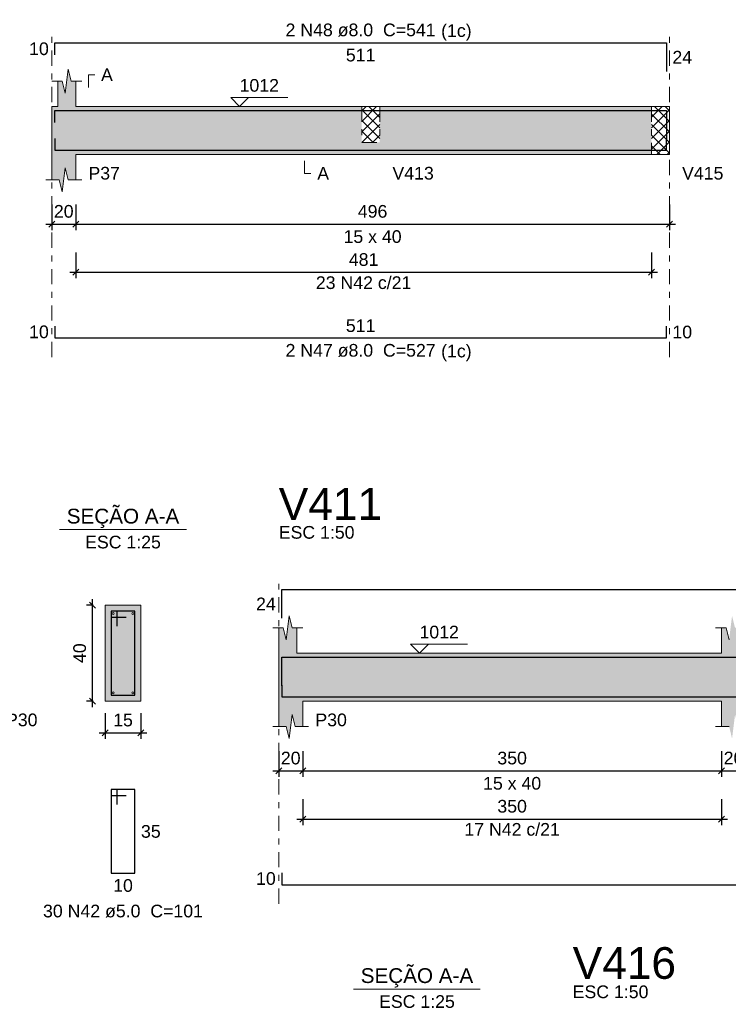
# Model space of a CAD drawing. Header units: millimetres. Extents: x 0 to 84.1, y 0 to 59.4.
# Tile 9 of 16: x 20.3 to 32.1, y 29.4 to 45.9. Entities that reach past the tile are written whole.
import ezdxf

# ---------------------------------------------------------------- set-up
doc = ezdxf.new("R2010")
doc.units = ezdxf.units.MM
doc.header["$MEASUREMENT"] = 0
doc.linetypes.add('DASHDOT', pattern=[2.54, 1.27, -0.635, 0, -0.635])
doc.linetypes.add('NULL', pattern=[0])
doc.layers.get('0').update_dxf_attribs({"lineweight": 18})
for name, color, linetype, lineweight in [('Descrição da armadura', 7, 'Continuous', 0), ('DT-Barras na forma', 2, 'Continuous', 30), ('DT-Barras no corte', 5, 'Continuous', 5), ('DT-Barras rebatidas', 2, 'Continuous', 30), ('DT-Cotas', 9, 'Continuous', 5), ('DT-Forma', 5, 'Continuous', 5), ('DT-Hachura forma vigas', 254, 'Continuous', 5), ('DT-Hachura intersecção vigas', 9, 'Continuous', 5), ('DT-Hachura seção vigas', 254, 'Continuous', 5), ('DT-Pontilhado', 9, 'DASHDOT', 5), ('DT-Textos', 7, 'Continuous', 5), ('DT-Título', 3, 'Continuous', 20), ('Textos armaduras', 7, 'Continuous', 0)]:
    doc.layers.add(name, color=color, linetype=linetype, lineweight=lineweight)
doc.styles.add('Arial', font='txt')
doc.dimstyles.new('UM_25.000000', dxfattribs={"dimtxt": 0.18, "dimasz": 0.1, "dimexe": 0.1, "dimexo": 0.2, "dimgap": 0, "dimtad": 1, "dimtih": 1, "dimtoh": 1, "dimdec": 1, "dimlfac": 25, "dimzin": 0, "dimdsep": 46, "dimtxsty": 'Standard', "dimcen": 0.09, "dimdle": 0.1, "dimadec": 1, "dimazin": 2, "dimtfac": 1, "dimtdec": 4, "dimtofl": 0, "dimtmove": 0, "dimatfit": 3, "dimfxl": 1, "dimtolj": 1, "dimarcsym": 0})
doc.dimstyles.new('UM_50.000000', dxfattribs={"dimtxt": 0.18, "dimasz": 0.1, "dimexe": 0.1, "dimexo": 0.2, "dimgap": 0, "dimtad": 1, "dimtih": 1, "dimtoh": 1, "dimdec": 1, "dimlfac": 50, "dimzin": 0, "dimdsep": 46, "dimtxsty": 'Standard', "dimcen": 0.09, "dimdle": 0.1, "dimadec": 1, "dimazin": 2, "dimtfac": 1, "dimtdec": 4, "dimtofl": 0, "dimtmove": 0, "dimatfit": 3, "dimfxl": 1, "dimtolj": 1, "dimarcsym": 0})

# ---------------------------------------------------------------- blocks, each defined once
blk = doc.blocks.new('_Oblique')
at = {"color": 0, "linetype": 'ByBlock', "lineweight": -2}
blk.add_line((-0.5, -0.5), (0.5, 0.5), dxfattribs=at)
blk = doc.blocks.new('*D37')
at = {"layer": 'Defpoints', "color": 0}
for p in [(20.799, 43), (21.199, 43), (21.199, 42.471)]:
    blk.add_point(p, dxfattribs=at)
at = {"layer": 'DT-Cotas', "color": 0, "lineweight": -2}
for p, q in [((20.799, 42.8), (20.799, 42.371)), ((21.199, 42.8), (21.199, 42.371)), ((20.699, 42.471), (21.299, 42.471))]:
    blk.add_line(p, q, dxfattribs=at)
at = {"layer": 'DT-Cotas', "color": 0, "lineweight": -2, "xscale": 0.1, "yscale": 0.1, "zscale": 0.1, "rotation": 180}
blk.add_blockref('_Oblique', (20.799, 42.471), dxfattribs=at)
at = {"layer": 'DT-Cotas', "color": 0, "lineweight": -2, "xscale": 0.1, "yscale": 0.1, "zscale": 0.1}
blk.add_blockref('_Oblique', (21.199, 42.471), dxfattribs=at)
at = {"layer": 'DT-Cotas', "color": 7, "insert": (20.999, 42.683), "char_height": 0.2118, "attachment_point": 5, "rotation": 0.0057, "style": 'Arial'}
blk.add_mtext('\\A1;20', dxfattribs=at)
blk = doc.blocks.new('*D38')
at = {"layer": 'Defpoints', "color": 0}
for p in [(21.199, 43), (31.12, 43), (31.12, 42.471)]:
    blk.add_point(p, dxfattribs=at)
at = {"layer": 'DT-Cotas', "color": 0, "lineweight": -2}
for p, q in [((21.199, 42.8), (21.199, 42.371)), ((31.12, 42.8), (31.12, 42.371)), ((21.099, 42.471), (31.22, 42.471))]:
    blk.add_line(p, q, dxfattribs=at)
at = {"layer": 'DT-Cotas', "color": 0, "lineweight": -2, "xscale": 0.1, "yscale": 0.1, "zscale": 0.1, "rotation": 180}
blk.add_blockref('_Oblique', (21.199, 42.471), dxfattribs=at)
at = {"layer": 'DT-Cotas', "color": 0, "lineweight": -2, "xscale": 0.1, "yscale": 0.1, "zscale": 0.1}
blk.add_blockref('_Oblique', (31.12, 42.471), dxfattribs=at)
at = {"layer": 'DT-Cotas', "color": 7, "insert": (26.16, 42.683), "char_height": 0.2118, "attachment_point": 5, "rotation": 0.0057, "style": 'Arial'}
blk.add_mtext('\\A1;496', dxfattribs=at)
blk = doc.blocks.new('*D41')
at = {"layer": 'Defpoints', "color": 0}
for p in [(21.199, 42.196), (30.82, 42.196), (30.82, 41.666)]:
    blk.add_point(p, dxfattribs=at)
at = {"layer": 'DT-Cotas', "color": 0, "lineweight": -2}
for p, q in [((21.199, 41.996), (21.199, 41.566)), ((30.82, 41.996), (30.82, 41.566)), ((21.099, 41.666), (30.92, 41.666))]:
    blk.add_line(p, q, dxfattribs=at)
at = {"layer": 'DT-Cotas', "color": 0, "lineweight": -2, "xscale": 0.1, "yscale": 0.1, "zscale": 0.1, "rotation": 180}
blk.add_blockref('_Oblique', (21.199, 41.666), dxfattribs=at)
at = {"layer": 'DT-Cotas', "color": 0, "lineweight": -2, "xscale": 0.1, "yscale": 0.1, "zscale": 0.1}
blk.add_blockref('_Oblique', (30.82, 41.666), dxfattribs=at)
at = {"layer": 'DT-Cotas', "color": 7, "insert": (26.01, 41.878), "char_height": 0.2118, "attachment_point": 5, "rotation": 0.0057, "style": 'Arial'}
blk.add_mtext('\\A1;481', dxfattribs=at)
blk = doc.blocks.new('*D65')
at = {"layer": 'Defpoints', "color": 0}
for p in [(21.478, 36.105), (21.69, 36.105), (21.69, 34.505)]:
    blk.add_point(p, dxfattribs=at)
at = {"layer": 'DT-Cotas', "color": 0, "lineweight": -2}
for p, q in [((21.478, 34.405), (21.478, 36.205)), ((21.49, 36.105), (21.378, 36.105)), ((21.49, 34.505), (21.378, 34.505))]:
    blk.add_line(p, q, dxfattribs=at)
at = {"layer": 'DT-Cotas', "color": 0, "lineweight": -2, "xscale": 0.1, "yscale": 0.1, "zscale": 0.1}
for p, rotation in [((21.478, 36.105), 90), ((21.478, 34.505), 270)]:
    blk.add_blockref('_Oblique', p, dxfattribs=dict(at, rotation=rotation))
at = {"layer": 'DT-Cotas', "color": 7, "insert": (21.266, 35.305), "char_height": 0.2118, "attachment_point": 5, "rotation": 90, "style": 'Arial'}
blk.add_mtext('\\A1;40', dxfattribs=at)
blk = doc.blocks.new('*D66')
at = {"layer": 'Defpoints', "color": 0}
for p in [(21.69, 34.505), (22.29, 34.505), (22.29, 33.976)]:
    blk.add_point(p, dxfattribs=at)
at = {"layer": 'DT-Cotas', "color": 0, "lineweight": -2}
for p, q in [((21.69, 34.305), (21.69, 33.876)), ((22.29, 34.305), (22.29, 33.876)), ((21.59, 33.976), (22.39, 33.976))]:
    blk.add_line(p, q, dxfattribs=at)
at = {"layer": 'DT-Cotas', "color": 0, "lineweight": -2, "xscale": 0.1, "yscale": 0.1, "zscale": 0.1, "rotation": 180}
blk.add_blockref('_Oblique', (21.69, 33.976), dxfattribs=at)
at = {"layer": 'DT-Cotas', "color": 0, "lineweight": -2, "xscale": 0.1, "yscale": 0.1, "zscale": 0.1}
blk.add_blockref('_Oblique', (22.29, 33.976), dxfattribs=at)
at = {"layer": 'DT-Cotas', "color": 7, "insert": (21.99, 34.187), "char_height": 0.2118, "attachment_point": 5, "rotation": 0.0057, "style": 'Arial'}
blk.add_mtext('\\A1;15', dxfattribs=at)
blk = doc.blocks.new('*D69')
at = {"layer": 'Defpoints', "color": 0}
for p in [(24.592, 33.87), (24.992, 33.87), (24.992, 33.34)]:
    blk.add_point(p, dxfattribs=at)
at = {"layer": 'DT-Cotas', "color": 0, "lineweight": -2}
for p, q in [((24.592, 33.67), (24.592, 33.24)), ((24.992, 33.67), (24.992, 33.24)), ((24.492, 33.34), (25.092, 33.34))]:
    blk.add_line(p, q, dxfattribs=at)
at = {"layer": 'DT-Cotas', "color": 0, "lineweight": -2, "xscale": 0.1, "yscale": 0.1, "zscale": 0.1, "rotation": 180}
blk.add_blockref('_Oblique', (24.592, 33.34), dxfattribs=at)
at = {"layer": 'DT-Cotas', "color": 0, "lineweight": -2, "xscale": 0.1, "yscale": 0.1, "zscale": 0.1}
blk.add_blockref('_Oblique', (24.992, 33.34), dxfattribs=at)
at = {"layer": 'DT-Cotas', "color": 7, "insert": (24.792, 33.552), "char_height": 0.2118, "attachment_point": 5, "rotation": 0.0057, "style": 'Arial'}
blk.add_mtext('\\A1;20', dxfattribs=at)
blk = doc.blocks.new('*D70')
at = {"layer": 'Defpoints', "color": 0}
for p in [(24.992, 33.87), (31.992, 33.87), (31.992, 33.34)]:
    blk.add_point(p, dxfattribs=at)
at = {"layer": 'DT-Cotas', "color": 0, "lineweight": -2}
for p, q in [((24.992, 33.67), (24.992, 33.24)), ((31.992, 33.67), (31.992, 33.24)), ((24.892, 33.34), (32.092, 33.34))]:
    blk.add_line(p, q, dxfattribs=at)
at = {"layer": 'DT-Cotas', "color": 0, "lineweight": -2, "xscale": 0.1, "yscale": 0.1, "zscale": 0.1, "rotation": 180}
blk.add_blockref('_Oblique', (24.992, 33.34), dxfattribs=at)
at = {"layer": 'DT-Cotas', "color": 0, "lineweight": -2, "xscale": 0.1, "yscale": 0.1, "zscale": 0.1}
blk.add_blockref('_Oblique', (31.992, 33.34), dxfattribs=at)
at = {"layer": 'DT-Cotas', "color": 7, "insert": (28.492, 33.552), "char_height": 0.2118, "attachment_point": 5, "rotation": 0.0057, "style": 'Arial'}
blk.add_mtext('\\A1;350', dxfattribs=at)
blk = doc.blocks.new('*D71')
at = {"layer": 'Defpoints', "color": 0}
for p in [(31.992, 33.87), (32.392, 33.87), (32.392, 33.34)]:
    blk.add_point(p, dxfattribs=at)
at = {"layer": 'DT-Cotas', "color": 0, "lineweight": -2}
for p, q in [((31.992, 33.67), (31.992, 33.24)), ((32.392, 33.67), (32.392, 33.24)), ((31.892, 33.34), (32.492, 33.34))]:
    blk.add_line(p, q, dxfattribs=at)
at = {"layer": 'DT-Cotas', "color": 0, "lineweight": -2, "xscale": 0.1, "yscale": 0.1, "zscale": 0.1, "rotation": 180}
blk.add_blockref('_Oblique', (31.992, 33.34), dxfattribs=at)
at = {"layer": 'DT-Cotas', "color": 0, "lineweight": -2, "xscale": 0.1, "yscale": 0.1, "zscale": 0.1}
blk.add_blockref('_Oblique', (32.392, 33.34), dxfattribs=at)
at = {"layer": 'DT-Cotas', "color": 7, "insert": (32.192, 33.552), "char_height": 0.2118, "attachment_point": 5, "rotation": 0.0057, "style": 'Arial'}
blk.add_mtext('\\A1;20', dxfattribs=at)
blk = doc.blocks.new('*D78')
at = {"layer": 'Defpoints', "color": 0}
for p in [(24.992, 33.065), (31.992, 33.065), (31.992, 32.535)]:
    blk.add_point(p, dxfattribs=at)
at = {"layer": 'DT-Cotas', "color": 0, "lineweight": -2}
for p, q in [((24.992, 32.865), (24.992, 32.435)), ((31.992, 32.865), (31.992, 32.435)), ((24.892, 32.535), (32.092, 32.535))]:
    blk.add_line(p, q, dxfattribs=at)
at = {"layer": 'DT-Cotas', "color": 0, "lineweight": -2, "xscale": 0.1, "yscale": 0.1, "zscale": 0.1, "rotation": 180}
blk.add_blockref('_Oblique', (24.992, 32.535), dxfattribs=at)
at = {"layer": 'DT-Cotas', "color": 0, "lineweight": -2, "xscale": 0.1, "yscale": 0.1, "zscale": 0.1}
blk.add_blockref('_Oblique', (31.992, 32.535), dxfattribs=at)
at = {"layer": 'DT-Cotas', "color": 7, "insert": (28.492, 32.747), "char_height": 0.2118, "attachment_point": 5, "rotation": 0.0057, "style": 'Arial'}
blk.add_mtext('\\A1;350', dxfattribs=at)

msp = doc.modelspace()

# ---------------------------------------------------------------- hatches: boundary and pattern name
at = {"layer": 'DT-Hachura forma vigas', "linetype": 'Continuous'}
for points in [[(26.2795, 43.8358), (25.9795, 43.8358), (25.9795, 44.4358), (21.1995, 44.4358), (21.1995, 44.8594), (21.1245, 44.8594), (21.0745, 45.0594), (21.0245, 44.6594), (20.9745, 44.8594), (20.8995, 44.8594), (20.8995, 44.4358), (20.7995, 44.4358), (20.7995, 43.6358), (20.7995, 43.2122), (20.9245, 43.2122), (20.9745, 43.0122), (21.0245, 43.4122), (21.0745, 43.2122), (21.1995, 43.2122), (21.1995, 43.6358), (25.9795, 43.6358), (26.2795, 43.6358), (30.8201, 43.6358), (30.8201, 44.4358), (26.2795, 44.4358), (26.2795, 43.8358)], [(45.4719, 34.0814), (45.4719, 34.505), (45.4719, 35.305), (45.4719, 35.7286), (45.2469, 35.7286), (45.1969, 35.9286), (45.1469, 35.5286), (45.0969, 35.7286), (44.8719, 35.7286), (44.8719, 35.305), (38.8691, 35.305), (38.8691, 35.7286), (38.7941, 35.7286), (38.7441, 35.9286), (38.6941, 35.5286), (38.6441, 35.7286), (38.5691, 35.7286), (38.5691, 35.305), (32.2919, 35.305), (32.2919, 35.7286), (32.2169, 35.7286), (32.1669, 35.9286), (32.1169, 35.5286), (32.0669, 35.7286), (31.9919, 35.7286), (31.9919, 35.305), (24.8919, 35.305), (24.8919, 35.7286), (24.8169, 35.7286), (24.7669, 35.9286), (24.7169, 35.5286), (24.6669, 35.7286), (24.5919, 35.7286), (24.5919, 35.305), (24.5919, 34.505), (24.5919, 34.0814), (24.7169, 34.0814), (24.7669, 33.8814), (24.8169, 34.2814), (24.8669, 34.0814), (24.9919, 34.0814), (24.9919, 34.505), (31.9919, 34.505), (31.9919, 34.0814), (32.1169, 34.0814), (32.1669, 33.8814), (32.2169, 34.2814), (32.2669, 34.0814), (32.3919, 34.0814), (32.3919, 34.505), (38.5691, 34.505), (38.5691, 34.0814), (38.6941, 34.0814), (38.7441, 33.8814), (38.7941, 34.2814), (38.8441, 34.0814), (38.9691, 34.0814), (38.9691, 34.505), (44.8719, 34.505), (44.8719, 34.0814), (45.0969, 34.0814), (45.1469, 33.8814), (45.1969, 34.2814), (45.2469, 34.0814), (45.4719, 34.0814)]]:
    msp.add_hatch(color=254, dxfattribs=at).paths.add_polyline_path(points)
at = {"layer": 'DT-Hachura intersecção vigas', "linetype": 'Continuous'}
h = msp.add_hatch(dxfattribs=at)
h.set_pattern_fill('ANSI37', color=9, style=0)
h.paths.add_polyline_path([(25.9795, 43.8358), (26.2795, 43.8358), (26.2795, 44.4358), (25.9795, 44.4358), (25.9795, 43.8358)])
h = msp.add_hatch(dxfattribs=at)
h.set_pattern_fill('ANSI37', color=9, style=0)
h.paths.add_polyline_path([(30.8201, 43.6358), (31.1201, 43.6358), (31.1201, 44.4358), (30.8201, 44.4358), (30.8201, 43.6358)])
at = {"layer": 'DT-Hachura seção vigas', "linetype": 'Continuous'}
msp.add_hatch(color=254, dxfattribs=at).paths.add_polyline_path([(21.6898, 34.505), (21.6898, 34.505), (22.2898, 34.505), (22.2898, 36.105), (21.6898, 36.105), (21.6898, 34.505)])

# ---------------------------------------------------------------- linework, layer by layer
at = {"layer": 'DT-Barras na forma'}
for p, q in [((21.8898, 36.005), (21.7898, 36.005)), ((21.7898, 36.005), (21.7898, 34.605)), ((22.1898, 36.005), (21.7898, 36.005)), ((21.7898, 36.005), (21.7898, 35.905)), ((21.7898, 35.905), (22.0398, 35.905)), ((21.8898, 35.755), (21.8898, 36.005)), ((22.1898, 34.605), (22.1898, 36.005)), ((21.7898, 34.605), (22.1898, 34.605))]:
    msp.add_line(p, q, dxfattribs=at)
for points in [[(20.8495, 44.1678), (20.8495, 44.3678), (31.0701, 44.3678), (31.0701, 43.89)], [(20.8495, 43.9038), (20.8495, 43.7038), (31.0701, 43.7038), (31.0701, 43.9038)], [(24.6419, 34.7592), (24.6419, 35.237), (45.4219, 35.237)], [(24.6419, 34.773), (24.6419, 34.573), (45.4219, 34.573), (45.4219, 34.773)]]:
    msp.add_lwpolyline(points, dxfattribs=at)
at = {"layer": 'DT-Barras no corte'}
for centre in [(21.8258, 35.969), (22.1538, 35.969), (21.8258, 34.641), (22.1538, 34.641)]:
    msp.add_circle(centre, 0.016, dxfattribs=at)
at = {"layer": 'DT-Barras rebatidas'}
for points in [[(20.8495, 45.2974), (20.8495, 45.4974), (31.0701, 45.4974), (31.0701, 45.0195)], [(20.8495, 40.7691), (20.8495, 40.5691), (31.0701, 40.5691), (31.0701, 40.7691)], [(24.6419, 35.8888), (24.6419, 36.3666), (45.4219, 36.3666)], [(21.8898, 32.7783), (21.8898, 33.0283), (21.7898, 33.0283), (21.7898, 31.6283), (22.1898, 31.6283), (22.1898, 33.0283), (21.7898, 33.0283), (21.7898, 32.9283), (22.0398, 32.9283)], [(24.6419, 31.6384), (24.6419, 31.4384), (45.4219, 31.4384), (45.4219, 31.6384)]]:
    msp.add_lwpolyline(points, dxfattribs=at)
at = {"layer": 'DT-Forma'}
for p, q in [((21.0245, 44.6594), (21.0745, 45.0594)), ((21.0745, 45.0594), (21.1245, 44.8594)), ((20.7995, 44.8594), (20.9745, 44.8594)), ((20.8995, 44.4358), (20.8995, 44.8594)), ((20.9745, 44.8594), (21.0245, 44.6594)), ((21.1245, 44.8594), (21.2995, 44.8594)), ((21.1995, 44.8594), (21.1995, 44.4358)), ((20.7995, 44.4358), (20.8995, 44.4358)), ((21.1995, 44.4358), (25.9795, 44.4358)), ((25.9795, 44.4358), (26.2795, 44.4358)), ((26.2795, 44.4358), (30.8201, 44.4358)), ((30.8201, 44.4358), (31.1201, 44.4358)), ((20.7995, 43.6358), (20.7995, 43.2122)), ((21.1995, 43.2122), (21.1995, 43.6358)), ((21.1995, 43.6358), (25.9795, 43.6358)), ((25.9795, 43.6358), (26.2795, 43.6358)), ((26.2795, 43.6358), (30.8201, 43.6358)), ((30.8201, 43.6358), (31.1201, 43.6358)), ((20.9745, 43.0122), (21.0245, 43.4122)), ((21.0245, 43.4122), (21.0745, 43.2122)), ((20.6995, 43.2122), (20.9245, 43.2122)), ((20.9245, 43.2122), (20.9745, 43.0122)), ((21.0745, 43.2122), (21.2995, 43.2122)), ((22.2898, 36.105), (21.6898, 36.105)), ((21.6898, 36.105), (21.6898, 34.505)), ((22.2898, 34.505), (22.2898, 36.105)), ((24.7169, 35.5286), (24.7669, 35.9286)), ((24.7669, 35.9286), (24.8169, 35.7286)), ((24.4919, 35.7286), (24.6669, 35.7286)), ((24.5919, 35.305), (24.5919, 35.7286)), ((24.6669, 35.7286), (24.7169, 35.5286)), ((24.8169, 35.7286), (24.9919, 35.7286)), ((24.8919, 35.7286), (24.8919, 35.305)), ((31.8919, 35.7286), (32.0669, 35.7286)), ((31.9919, 35.305), (31.9919, 35.7286)), ((32.0669, 35.7286), (32.1169, 35.5286)), ((24.8919, 35.305), (31.9919, 35.305)), ((21.6898, 34.505), (22.2898, 34.505)), ((24.5919, 34.505), (24.5919, 34.0814)), ((24.9919, 34.0814), (24.9919, 34.505)), ((24.9919, 34.505), (31.9919, 34.505)), ((31.9919, 34.505), (31.9919, 34.0814)), ((24.7669, 33.8814), (24.8169, 34.2814)), ((24.8169, 34.2814), (24.8669, 34.0814)), ((24.4919, 34.0814), (24.7169, 34.0814)), ((24.7169, 34.0814), (24.7669, 33.8814)), ((24.8669, 34.0814), (25.0919, 34.0814)), ((31.8919, 34.0814), (32.1169, 34.0814))]:
    msp.add_line(p, q, dxfattribs=at)
at = {"layer": 'DT-Forma', "linetype": 'Continuous'}
for p, q in [((20.7995, 43.6358), (20.7995, 44.4358)), ((31.1201, 44.4358), (31.1201, 43.6358)), ((24.5919, 34.505), (24.5919, 35.305))]:
    msp.add_line(p, q, dxfattribs=at)
at = {"layer": 'DT-Pontilhado', "ltscale": 0.2}
for p, q in [((20.7995, 40.2514), (20.7995, 45.7092)), ((31.1201, 40.2514), (31.1201, 45.7092)), ((25.9795, 44.4358), (25.9795, 43.8358)), ((26.2795, 44.4358), (26.2795, 43.8358)), ((30.8201, 44.4358), (30.8201, 43.6358)), ((25.9795, 43.8358), (26.2795, 43.8358)), ((24.5919, 31.1207), (24.5919, 36.5784))]:
    msp.add_line(p, q, dxfattribs=at)
at = {"layer": 'DT-Textos'}
for p, q in [((20.9308, 37.3699), (23.0488, 37.3699)), ((25.8422, 29.6959), (27.9602, 29.6959))]:
    msp.add_line(p, q, dxfattribs=at)
for points in [[(21.4113, 44.7535), (21.4113, 44.9653), (21.5172, 44.9653)], [(24.0856, 44.584), (23.9374, 44.4358), (23.7891, 44.584), (24.7422, 44.584)], [(25.0235, 43.5299), (25.0235, 43.3181), (25.1294, 43.3181)], [(27.0919, 35.4533), (26.9436, 35.305), (26.7953, 35.4533), (27.7484, 35.4533)]]:
    msp.add_lwpolyline(points, dxfattribs=at)

# ---------------------------------------------------------------- texts
at = {"layer": 'Descrição da armadura', "linetype": 'NULL', "char_height": 0.2118, "attachment_point": 8, "line_spacing_factor": 0.9, "style": 'Arial'}
for s, insert, width in [('2 N48 ø8.0  C=541', (25.9596, 45.6037), 4.916973), ('23 N42 c/21', (26.0098, 41.3843), 3.127695), ('2 N47 ø8.0  C=527', (25.9596, 40.2517), 4.916973), ('17 N42 c/21', (28.4919, 32.2536), 3.127695), ('30 N42 ø5.0  C=101', (21.9894, 30.8869), 5.239541)]:
    msp.add_mtext(s, dxfattribs=dict(at, insert=insert, width=width))
at = {"layer": 'DT-Textos', "linetype": 'NULL', "line_spacing_factor": 0.798, "style": 'Arial'}
for s, insert, char_height, width, attachment_point in [('(1c)', (27.3056, 45.5338), 0.2118, 0.998857, 7), ('A', (21.6226, 44.8597), 0.2118, 0.386855, 7), ('1012', (23.9376, 44.6797), 0.2118, 1.290273, 7), ('P37', (21.4116, 43.2127), 0.2118, 1.031992, 7), ('A', (25.2356, 43.2127), 0.2118, 0.386855, 7), ('V413', (26.4916, 43.2127), 0.2118, 1.354561, 7), ('V415', (31.3316, 43.2127), 0.2118, 1.354561, 7), ('15 x 40', (26.1596, 42.1537), 0.2118, 1.902559, 8), ('(1c)', (27.3056, 40.1818), 0.2118, 0.998857, 7), ('SEÇÃO A-A', (21.9894, 37.394), 0.2471, 3.812061, 8), ('ESC 1:50', (24.592, 37.2139), 0.2118, 2.482559, 7), ('ESC 1:25', (21.9894, 37.0519), 0.2118, 2.482559, 8), ('1012', (26.944, 35.5489), 0.2118, 1.290273, 7), ('P30', (20.0344, 34.0819), 0.2118, 1.031992, 7), ('P30', (25.204, 34.0819), 0.2118, 1.031992, 7), ('15 x 40', (28.492, 33.0229), 0.2118, 1.902559, 8), ('SEÇÃO A-A', (26.9016, 29.72), 0.2471, 3.812061, 8), ('ESC 1:50', (29.5034, 29.5399), 0.2118, 2.482559, 7), ('ESC 1:25', (26.9016, 29.3779), 0.2118, 2.482559, 8)]:
    msp.add_mtext(s, dxfattribs=dict(at, insert=insert, char_height=char_height, width=width, attachment_point=attachment_point))
at = {"layer": 'DT-Título', "linetype": 'NULL', "char_height": 0.5295, "width": 3.456465, "attachment_point": 7, "line_spacing_factor": 0.798, "style": 'Arial'}
for s, insert in [('V411', (24.592, 37.5318)), ('V416', (29.5034, 29.8578))]:
    msp.add_mtext(s, dxfattribs=dict(at, insert=insert))
at = {"layer": 'Textos armaduras', "linetype": 'NULL', "char_height": 0.2118, "line_spacing_factor": 0.9, "style": 'Arial'}
for s, insert, width, attachment_point in [('10', (20.7495, 45.2915), 1.045137, 9), ('511', (25.9598, 45.4001), 1.367705, 2), ('24', (31.1701, 45.3644), 1.045137, 1), ('10', (20.7495, 40.5632), 1.045137, 9), ('511', (25.9598, 40.6664), 1.367705, 8), ('10', (31.1701, 40.775), 1.045137, 1), ('24', (24.5419, 36.0218), 1.045137, 9), ('35', (22.2898, 32.4342), 1.045137, 1), ('10', (24.5419, 31.4325), 1.045137, 9), ('10', (21.9898, 31.531), 1.045137, 2)]:
    msp.add_mtext(s, dxfattribs=dict(at, insert=insert, width=width, attachment_point=attachment_point))

# ---------------------------------------------------------------- dimensions: what is measured, and where the dimension line sits
at = {"layer": 'DT-Cotas'}
for base, p1, p2, dimstyle, override, picture, middle in [((21.1995, 42.4709), (20.7995, 43.0004), (21.1995, 43.0004), 'UM_50.000000', {"dimtxt": 0.2118, "dimasz": 0.1, "dimexe": 0.1, "dimexo": 0.2, "dimtad": 1, "dimtih": 0, "dimtoh": 0, "dimdec": 1, "dimlfac": 50, "dimzin": 8, "dimtxsty": 'Arial', "dimblk": 'Oblique', "dimblk1": 'Oblique', "dimblk2": 'Oblique', "dimsah": 1, "dimdle": 0.1, "dimse1": 0, "dimse2": 0, "dimclrt": 7, "dimadec": 1, "dimazin": 3, "dimtmove": 2, "dimldrblk": 'Oblique'}, '*D37', (20.9995, 42.6827)), ((31.1201, 42.4709), (21.1995, 43.0004), (31.1201, 43.0004), 'UM_50.000000', {"dimtxt": 0.2118, "dimasz": 0.1, "dimexe": 0.1, "dimexo": 0.2, "dimtad": 1, "dimtih": 0, "dimtoh": 0, "dimdec": 1, "dimlfac": 50, "dimzin": 8, "dimtxsty": 'Arial', "dimblk": 'Oblique', "dimblk1": 'Oblique', "dimblk2": 'Oblique', "dimsah": 1, "dimdle": 0.1, "dimse1": 0, "dimse2": 0, "dimclrt": 7, "dimadec": 1, "dimazin": 3, "dimtmove": 2, "dimldrblk": 'Oblique'}, '*D38', (26.1598, 42.6827)), ((30.8201, 41.666), (21.1995, 42.1955), (30.8201, 42.1955), 'UM_50.000000', {"dimtxt": 0.2118, "dimasz": 0.1, "dimexe": 0.1, "dimexo": 0.2, "dimtad": 1, "dimtih": 0, "dimtoh": 0, "dimdec": 1, "dimlfac": 50, "dimzin": 8, "dimtxsty": 'Arial', "dimblk": 'Oblique', "dimblk1": 'Oblique', "dimblk2": 'Oblique', "dimsah": 1, "dimdle": 0.1, "dimse1": 0, "dimse2": 0, "dimclrt": 7, "dimadec": 1, "dimazin": 3, "dimtmove": 2, "dimldrblk": 'Oblique'}, '*D41', (26.0098, 41.8778)), ((22.2898, 33.9755), (21.6898, 34.505), (22.2898, 34.505), 'UM_25.000000', {"dimtxt": 0.2118, "dimasz": 0.1, "dimexe": 0.1, "dimexo": 0.2, "dimtad": 1, "dimtih": 0, "dimtoh": 0, "dimdec": 1, "dimlfac": 25, "dimzin": 8, "dimtxsty": 'Arial', "dimblk": 'Oblique', "dimblk1": 'Oblique', "dimblk2": 'Oblique', "dimsah": 1, "dimdle": 0.1, "dimse1": 0, "dimse2": 0, "dimclrt": 7, "dimadec": 1, "dimazin": 3, "dimtmove": 2, "dimldrblk": 'Oblique'}, '*D66', (21.9898, 34.1873)), ((24.9919, 33.3401), (24.5919, 33.8696), (24.9919, 33.8696), 'UM_50.000000', {"dimtxt": 0.2118, "dimasz": 0.1, "dimexe": 0.1, "dimexo": 0.2, "dimtad": 1, "dimtih": 0, "dimtoh": 0, "dimdec": 1, "dimlfac": 50, "dimzin": 8, "dimtxsty": 'Arial', "dimblk": 'Oblique', "dimblk1": 'Oblique', "dimblk2": 'Oblique', "dimsah": 1, "dimdle": 0.1, "dimse1": 0, "dimse2": 0, "dimclrt": 7, "dimadec": 1, "dimazin": 3, "dimtmove": 2, "dimldrblk": 'Oblique'}, '*D69', (24.7919, 33.5519)), ((31.9919, 33.3401), (24.9919, 33.8696), (31.9919, 33.8696), 'UM_50.000000', {"dimtxt": 0.2118, "dimasz": 0.1, "dimexe": 0.1, "dimexo": 0.2, "dimtad": 1, "dimtih": 0, "dimtoh": 0, "dimdec": 1, "dimlfac": 50, "dimzin": 8, "dimtxsty": 'Arial', "dimblk": 'Oblique', "dimblk1": 'Oblique', "dimblk2": 'Oblique', "dimsah": 1, "dimdle": 0.1, "dimse1": 0, "dimse2": 0, "dimclrt": 7, "dimadec": 1, "dimazin": 3, "dimtmove": 2, "dimldrblk": 'Oblique'}, '*D70', (28.4919, 33.5519)), ((32.3919, 33.3401), (31.9919, 33.8696), (32.3919, 33.8696), 'UM_50.000000', {"dimtxt": 0.2118, "dimasz": 0.1, "dimexe": 0.1, "dimexo": 0.2, "dimtad": 1, "dimtih": 0, "dimtoh": 0, "dimdec": 1, "dimlfac": 50, "dimzin": 8, "dimtxsty": 'Arial', "dimblk": 'Oblique', "dimblk1": 'Oblique', "dimblk2": 'Oblique', "dimsah": 1, "dimdle": 0.1, "dimse1": 0, "dimse2": 0, "dimclrt": 7, "dimadec": 1, "dimazin": 3, "dimtmove": 2, "dimldrblk": 'Oblique'}, '*D71', (32.1919, 33.5519)), ((31.9919, 32.5353), (24.9919, 33.0648), (31.9919, 33.0648), 'UM_50.000000', {"dimtxt": 0.2118, "dimasz": 0.1, "dimexe": 0.1, "dimexo": 0.2, "dimtad": 1, "dimtih": 0, "dimtoh": 0, "dimdec": 1, "dimlfac": 50, "dimzin": 8, "dimtxsty": 'Arial', "dimblk": 'Oblique', "dimblk1": 'Oblique', "dimblk2": 'Oblique', "dimsah": 1, "dimdle": 0.1, "dimse1": 0, "dimse2": 0, "dimclrt": 7, "dimadec": 1, "dimazin": 3, "dimtmove": 2, "dimldrblk": 'Oblique'}, '*D78', (28.4919, 32.7471))]:
    dim = msp.add_linear_dim(base=base, p1=p1, p2=p2, dimstyle=dimstyle, override=override, dxfattribs=at)
    dim.commit()
    dim.dimension.update_dxf_attribs({"geometry": picture, "text_midpoint": middle, "dimtype": 160, "text_rotation": 0.00573})
dim = msp.add_linear_dim(base=(21.478, 36.105), p1=(21.6898, 34.505), p2=(21.6898, 36.105), angle=90, dimstyle='UM_25.000000', override={"dimtxt": 0.2118, "dimasz": 0.1, "dimexe": 0.1, "dimexo": 0.2, "dimtad": 1, "dimtih": 0, "dimtoh": 0, "dimdec": 1, "dimlfac": 25, "dimzin": 8, "dimtxsty": 'Arial', "dimblk": 'Oblique', "dimblk1": 'Oblique', "dimblk2": 'Oblique', "dimsah": 1, "dimdle": 0.1, "dimse1": 0, "dimse2": 0, "dimclrt": 7, "dimadec": 1, "dimazin": 3, "dimtmove": 2, "dimldrblk": 'Oblique'}, dxfattribs=at)
dim.commit()
dim.dimension.update_dxf_attribs({"geometry": '*D65', "text_midpoint": (21.2662, 35.305), "dimtype": 160, "text_rotation": 90})

doc.saveas('drawing.dxf')
